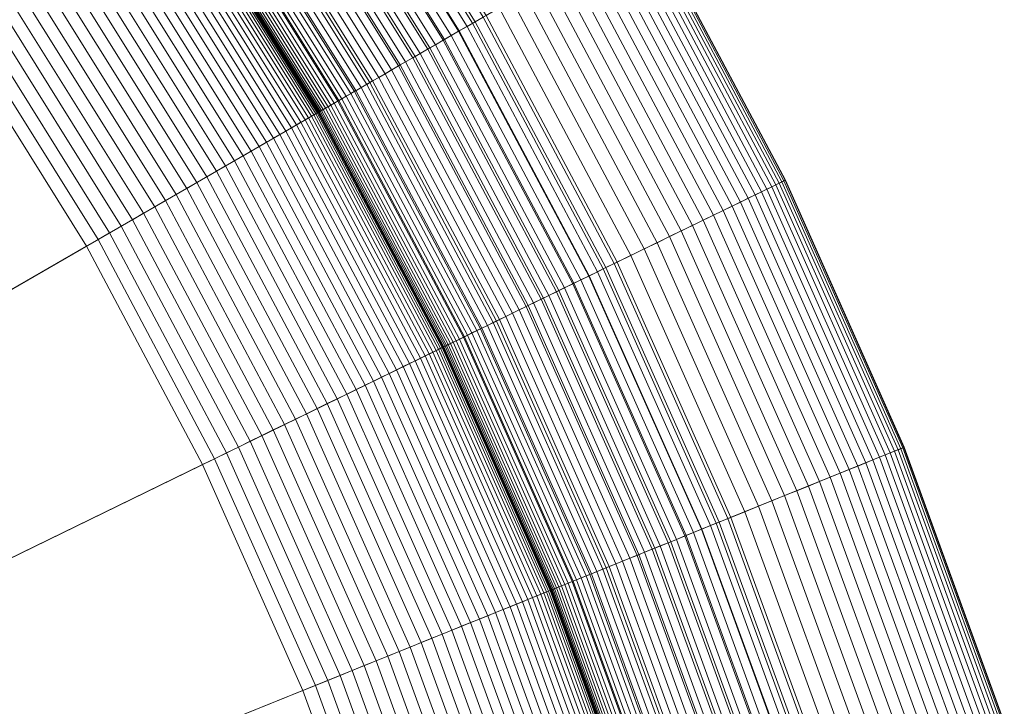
# Model space of a CAD drawing. Header units: millimetres. Extents: x -219 to 220, y -220 to 220.
# Tile 135 of 146: x 158 to 210, y 69 to 105. Entities that reach past the tile are written whole.
import ezdxf

# ---------------------------------------------------------------- set-up
doc = ezdxf.new("R2010")
doc.units = ezdxf.units.MM
doc.layers.add('LUCIDO_1', color=1, linetype='Continuous', lineweight=20, true_color=0xff0000)
doc.layers.add('Nessuna', color=7, linetype='Continuous', lineweight=9)

# ---------------------------------------------------------------- blocks, each defined once
blk = doc.blocks.new('Group-1')
at = {"layer": 'Nessuna', "color": 7, "linetype": 'Continuous', "lineweight": 9, "transparency": 33554687}
for points in [[(149.944, 134.616, -79.962), (158.973, 123.856, -79.962), (40.66, 31.419, -89.301), (38.367, 34.151, -89.301)], [(158.973, 123.856, -79.962), (167.229, 112.492, -79.962), (42.756, 28.534, -89.301), (40.66, 31.419, -89.301)], [(174.633, 117.486, -77.22), (182.407, 105.045, -77.22), (181.694, 104.634, -77.68), (173.951, 117.026, -77.68)], [(173.951, 117.026, -77.68), (181.694, 104.634, -77.68), (180.964, 104.212, -78.101), (173.252, 116.554, -78.101)], [(173.678, 116.841, -0.048), (181.409, 104.469, -0.048), (181.833, 104.714, -0.012), (174.083, 117.115, -0.012)], [(174.083, 117.115, -0.012), (181.833, 104.714, -0.012), (182.258, 104.959), (174.49, 117.389)], [(173.252, 116.554, -78.101), (180.964, 104.212, -78.101), (180.217, 103.781, -78.482), (172.537, 116.072, -78.482)], [(172.873, 116.298, -0.192), (180.568, 103.983, -0.192), (180.987, 104.225, -0.108), (173.274, 116.569, -0.108)], [(173.274, 116.569, -0.108), (180.987, 104.225, -0.108), (181.409, 104.469, -0.048), (173.678, 116.841, -0.048)], [(172.537, 116.072, -78.482), (180.217, 103.781, -78.482), (179.455, 103.341, -78.822), (171.807, 115.58, -78.822)], [(172.084, 115.766, -0.431), (179.744, 103.507, -0.431), (180.153, 103.744, -0.3), (172.476, 116.031, -0.3)], [(172.476, 116.031, -0.3), (180.153, 103.744, -0.3), (180.568, 103.983, -0.192), (172.873, 116.298, -0.192)], [(171.807, 115.58, -78.822), (179.455, 103.341, -78.822), (178.68, 102.894, -79.12), (171.066, 115.08, -79.12)], [(171.318, 115.249, -0.761), (178.944, 103.045, -0.761), (179.34, 103.274, -0.585), (171.697, 115.506, -0.585)], [(171.697, 115.506, -0.585), (179.34, 103.274, -0.585), (179.744, 103.507, -0.431), (172.084, 115.766, -0.431)], [(171.066, 115.08, -79.12), (178.68, 102.894, -79.12), (177.894, 102.44, -79.375), (170.313, 114.572, -79.375)], [(170.582, 114.753, -1.181), (178.175, 102.602, -1.181), (178.555, 102.821, -0.96), (170.946, 114.999, -0.96)], [(170.946, 114.999, -0.96), (178.555, 102.821, -0.96), (178.944, 103.045, -0.761), (171.318, 115.249, -0.761)], [(170.313, 114.572, -79.375), (177.894, 102.44, -79.375), (177.099, 101.98, -79.587), (169.552, 114.058, -79.587)], [(169.884, 114.283, -1.685), (177.446, 102.181, -1.685), (177.805, 102.388, -1.423), (170.228, 114.515, -1.423)], [(170.228, 114.515, -1.423), (177.805, 102.388, -1.423), (178.175, 102.602, -1.181), (170.582, 114.753, -1.181)], [(169.552, 114.058, -79.587), (177.099, 101.98, -79.587), (176.296, 101.517, -79.756), (168.783, 113.54, -79.756)], [(168.923, 113.634, -2.59), (176.442, 101.601, -2.59), (176.764, 101.787, -2.27), (169.231, 113.842, -2.27)], [(169.231, 113.842, -2.27), (176.764, 101.787, -2.27), (177.099, 101.98, -1.968), (169.552, 114.058, -1.968)], [(169.552, 114.058, -1.968), (177.099, 101.98, -1.968), (177.446, 102.181, -1.685), (169.884, 114.283, -1.685)], [(168.783, 113.54, -79.756), (176.296, 101.517, -79.756), (175.486, 101.049, -79.881), (168.008, 113.017, -79.881)], [(168.347, 113.246, -3.284), (175.841, 101.254, -3.284), (176.134, 101.423, -2.929), (168.628, 113.435, -2.929)], [(168.628, 113.435, -2.929), (176.134, 101.423, -2.929), (176.442, 101.601, -2.59), (168.923, 113.634, -2.59)], [(168.008, 113.017, -79.881), (175.486, 101.049, -79.881), (174.673, 100.58, -79.962), (167.229, 112.492, -79.962)], [(167.597, 112.74, -4.444), (175.057, 100.802, -4.444), (175.302, 100.943, -4.043), (167.831, 112.898, -4.043)], [(167.831, 112.898, -4.043), (175.302, 100.943, -4.043), (175.563, 101.094, -3.656), (168.082, 113.067, -3.656)], [(168.082, 113.067, -3.656), (175.563, 101.094, -3.656), (175.841, 101.254, -3.284), (168.347, 113.246, -3.284)], [(167.229, 112.492, -79.962), (174.673, 100.58, -79.962), (44.646, 25.509, -89.301), (42.756, 28.534, -89.301)], [(166.684, 112.124, -6.631), (174.104, 100.251, -6.631), (174.257, 100.339, -6.173), (166.831, 112.223, -6.173)], [(166.831, 112.223, -6.173), (174.257, 100.339, -6.173), (174.429, 100.439, -5.724), (166.996, 112.334, -5.724)], [(166.996, 112.334, -5.724), (174.429, 100.439, -5.724), (174.62, 100.549, -5.286), (167.179, 112.458, -5.286)], [(167.179, 112.458, -5.286), (174.62, 100.549, -5.286), (174.83, 100.67, -4.859), (167.379, 112.593, -4.859)], [(167.379, 112.593, -4.859), (174.83, 100.67, -4.859), (175.057, 100.802, -4.444), (167.597, 112.74, -4.444)], [(165.979, 111.649, -48.716), (173.367, 99.826, -48.716), (173.468, 99.884, -48.019), (166.076, 111.714, -48.019)], [(166.076, 111.714, -48.019), (173.468, 99.884, -48.019), (173.54, 99.926, -47.317), (166.145, 111.76, -47.317)], [(166.145, 111.76, -47.317), (173.54, 99.926, -47.317), (173.583, 99.951, -46.611), (166.186, 111.788, -46.611)], [(166.186, 111.788, -46.611), (173.583, 99.951, -46.611), (173.597, 99.959, -45.904), (166.2, 111.797, -45.904)], [(166.2, 111.797, -10), (173.597, 99.959, -10), (173.608, 99.965, -9.509), (166.21, 111.804, -9.509)], [(166.2, 111.797, -45.904), (173.597, 99.959, -45.904), (173.597, 99.959, -10), (166.2, 111.797, -10)], [(166.21, 111.804, -9.509), (173.608, 99.965, -9.509), (173.639, 99.983, -9.02), (166.24, 111.824, -9.02)], [(166.24, 111.824, -9.02), (173.639, 99.983, -9.02), (173.691, 100.013, -8.533), (166.29, 111.858, -8.533)], [(166.29, 111.858, -8.533), (173.691, 100.013, -8.533), (173.764, 100.055, -8.049), (166.359, 111.905, -8.049)], [(166.359, 111.905, -8.049), (173.764, 100.055, -8.049), (173.857, 100.109, -7.57), (166.448, 111.965, -7.57)], [(166.448, 111.965, -7.57), (173.857, 100.109, -7.57), (173.97, 100.174, -7.097), (166.557, 112.038, -7.097)], [(166.557, 112.038, -7.097), (173.97, 100.174, -7.097), (174.104, 100.251, -6.631), (166.684, 112.124, -6.631)], [(165.097, 111.054, -52.08), (172.445, 99.294, -52.08), (172.684, 99.432, -51.429), (165.326, 111.208, -51.429)], [(165.326, 111.208, -51.429), (172.684, 99.432, -51.429), (172.896, 99.554, -50.765), (165.529, 111.345, -50.765)], [(165.529, 111.345, -50.765), (172.896, 99.554, -50.765), (173.081, 99.661, -50.091), (165.706, 111.464, -50.091)], [(165.706, 111.464, -50.091), (173.081, 99.661, -50.091), (173.238, 99.751, -49.408), (165.856, 111.565, -49.408)], [(165.856, 111.565, -49.408), (173.238, 99.751, -49.408), (173.367, 99.826, -48.716), (165.979, 111.649, -48.716)], [(164.262, 110.491, -53.945), (171.573, 98.79, -53.945), (171.889, 98.973, -53.339), (164.565, 110.695, -53.339)], [(164.565, 110.695, -53.339), (171.889, 98.973, -53.339), (172.18, 99.141, -52.717), (164.843, 110.882, -52.717)], [(164.843, 110.882, -52.717), (172.18, 99.141, -52.717), (172.445, 99.294, -52.08), (165.097, 111.054, -52.08)], [(163.588, 110.036, -55.102), (170.869, 98.384, -55.102), (171.233, 98.594, -54.533), (163.936, 110.271, -54.533)], [(163.936, 110.271, -54.533), (171.233, 98.594, -54.533), (171.573, 98.79, -53.945), (164.262, 110.491, -53.945)], [(162.826, 109.522, -56.176), (170.073, 97.924, -56.176), (170.482, 98.16, -55.65), (163.218, 109.786, -55.65)], [(163.218, 109.786, -55.65), (170.482, 98.16, -55.65), (170.869, 98.384, -55.102), (163.588, 110.036, -55.102)], [(182.258, 104.959), (189.139, 92.017), (198.127, 96.401), (190.918, 109.959)], [(190.439, 109.682, -64.671), (197.63, 96.158, -64.671), (197.413, 96.052, -65.583), (190.23, 109.561, -65.583)], [(190.611, 109.782, -63.75), (197.808, 96.245, -63.75), (197.63, 96.158, -64.671), (190.439, 109.682, -64.671)], [(190.745, 109.859, -62.82), (197.948, 96.313, -62.82), (197.808, 96.245, -63.75), (190.611, 109.782, -63.75)], [(190.841, 109.914, -61.883), (198.047, 96.362, -61.883), (197.948, 96.313, -62.82), (190.745, 109.859, -62.82)], [(190.899, 109.948, -60.943), (198.107, 96.391, -60.943), (198.047, 96.362, -61.883), (190.841, 109.914, -61.883)], [(190.918, 109.959, -60), (198.127, 96.401, -60), (198.107, 96.391, -60.943), (190.899, 109.948, -60.943)], [(190.918, 109.959), (198.127, 96.401), (198.127, 96.401, -60), (190.918, 109.959, -60)], [(161.984, 108.954, -57.16), (169.194, 97.416, -57.16), (169.644, 97.676, -56.68), (162.415, 109.245, -56.68)], [(162.415, 109.245, -56.68), (169.644, 97.676, -56.68), (170.073, 97.924, -56.176), (162.826, 109.522, -56.176)], [(189.7, 109.256, -67.366), (196.864, 95.784, -67.366), (196.533, 95.623, -68.234), (189.382, 109.072, -68.234)], [(189.983, 109.419, -66.481), (197.157, 95.927, -66.481), (196.864, 95.784, -67.366), (189.7, 109.256, -67.366)], [(190.23, 109.561, -65.583), (197.413, 96.052, -65.583), (197.157, 95.927, -66.481), (189.983, 109.419, -66.481)], [(161.069, 108.337, -58.043), (168.238, 96.865, -58.043), (168.725, 97.146, -57.615), (161.535, 108.651, -57.615)], [(161.535, 108.651, -57.615), (168.725, 97.146, -57.615), (169.194, 97.416, -57.16), (161.984, 108.954, -57.16)], [(188.64, 108.644, -69.914), (195.763, 95.248, -69.914), (195.326, 95.034, -70.721), (188.219, 108.401, -70.721)], [(189.028, 108.868, -69.084), (196.166, 95.444, -69.084), (195.763, 95.248, -69.914), (188.64, 108.644, -69.914)], [(189.382, 109.072, -68.234), (196.533, 95.623, -68.234), (196.166, 95.444, -69.084), (189.028, 108.868, -69.084)], [(160.587, 108.011, -58.445), (167.734, 96.574, -58.445), (168.238, 96.865, -58.043), (161.069, 108.337, -58.043)], [(187.765, 108.139, -71.505), (194.855, 94.805, -71.505), (194.351, 94.559, -72.263), (187.28, 107.859, -72.263)], [(188.219, 108.401, -70.721), (195.326, 95.034, -70.721), (194.855, 94.805, -71.505), (187.765, 108.139, -71.505)], [(159.578, 107.331, -59.164), (166.68, 95.965, -59.164), (167.214, 96.274, -58.819), (160.089, 107.676, -58.819)], [(160.089, 107.676, -58.819), (167.214, 96.274, -58.819), (167.734, 96.574, -58.445), (160.587, 108.011, -58.445)], [(187.28, 107.859, -72.263), (194.351, 94.559, -72.263), (193.816, 94.298, -72.994), (186.764, 107.561, -72.994)], [(159.053, 106.977, -59.48), (166.132, 95.649, -59.48), (166.68, 95.965, -59.164), (159.578, 107.331, -59.164)], [(186.219, 107.246, -73.696), (193.251, 94.022, -73.696), (192.656, 93.732, -74.368), (185.646, 106.915, -74.368)], [(186.764, 107.561, -72.994), (193.816, 94.298, -72.994), (193.251, 94.022, -73.696), (186.219, 107.246, -73.696)], [(157.97, 106.246, -60.02), (165, 94.995, -60.02), (165.572, 95.325, -59.766), (158.517, 106.615, -59.766)], [(158.517, 106.615, -59.766), (165.572, 95.325, -59.766), (166.132, 95.649, -59.48), (159.053, 106.977, -59.48)], [(185.046, 106.569, -75.008), (192.033, 93.429, -75.008), (191.385, 93.112, -75.614), (184.421, 106.208, -75.614)], [(185.646, 106.915, -74.368), (192.656, 93.732, -74.368), (192.033, 93.429, -75.008), (185.046, 106.569, -75.008)], [(157.414, 105.871, -60.244), (164.419, 94.66, -60.244), (165, 94.995, -60.02), (157.97, 106.246, -60.02)], [(184.421, 106.208, -75.614), (191.385, 93.112, -75.614), (190.711, 92.783, -76.186), (183.772, 105.833, -76.186)], [(156.849, 105.491, -60.435), (163.83, 94.32, -60.435), (164.419, 94.66, -60.244), (157.414, 105.871, -60.244)], [(183.772, 105.833, -76.186), (190.711, 92.783, -76.186), (190.013, 92.443, -76.721), (183.1, 105.445, -76.721)], [(155.701, 104.716, -60.721), (162.631, 93.627, -60.721), (163.233, 93.975, -60.595), (156.278, 105.105, -60.595)], [(156.278, 105.105, -60.595), (163.233, 93.975, -60.595), (163.83, 94.32, -60.435), (156.849, 105.491, -60.435)], [(182.407, 105.045, -77.22), (189.294, 92.092, -77.22), (188.555, 91.732, -77.68), (181.694, 104.634, -77.68)], [(183.1, 105.445, -76.721), (190.013, 92.443, -76.721), (189.294, 92.092, -77.22), (182.407, 105.045, -77.22)], [(155.12, 104.324, -60.815), (162.024, 93.277, -60.815), (162.631, 93.627, -60.721), (155.701, 104.716, -60.721)], [(181.694, 104.634, -77.68), (188.555, 91.732, -77.68), (187.796, 91.362, -78.101), (180.964, 104.212, -78.101)], [(180.987, 104.225, -0.108), (187.82, 91.374, -0.108), (188.258, 91.587, -0.048), (181.409, 104.469, -0.048)], [(181.409, 104.469, -0.048), (188.258, 91.587, -0.048), (188.698, 91.802, -0.012), (181.833, 104.714, -0.012)], [(181.833, 104.714, -0.012), (188.698, 91.802, -0.012), (189.139, 92.017), (182.258, 104.959)], [(154.536, 103.93, -60.875), (161.414, 92.925, -60.875), (162.024, 93.277, -60.815), (155.12, 104.324, -60.815)], [(180.153, 103.744, -0.3), (186.955, 90.952, -0.3), (187.386, 91.162, -0.192), (180.568, 103.983, -0.192)], [(180.964, 104.212, -78.101), (187.796, 91.362, -78.101), (187.021, 90.984, -78.482), (180.217, 103.781, -78.482)], [(180.568, 103.983, -0.192), (187.386, 91.162, -0.192), (187.82, 91.374, -0.108), (180.987, 104.225, -0.108)], [(42.756, 28.534, -69.262), (44.646, 25.509, -69.262), (161.414, 92.925, -60.875), (154.536, 103.93, -60.875)], [(179.34, 103.274, -0.585), (186.111, 90.54, -0.585), (186.53, 90.744, -0.431), (179.744, 103.507, -0.431)], [(180.217, 103.781, -78.482), (187.021, 90.984, -78.482), (186.231, 90.598, -78.822), (179.455, 103.341, -78.822)], [(179.744, 103.507, -0.431), (186.53, 90.744, -0.431), (186.955, 90.952, -0.3), (180.153, 103.744, -0.3)], [(178.555, 102.821, -0.96), (185.296, 90.143, -0.96), (185.7, 90.339, -0.761), (178.944, 103.045, -0.761)], [(179.455, 103.341, -78.822), (186.231, 90.598, -78.822), (185.427, 90.206, -79.12), (178.68, 102.894, -79.12)], [(178.944, 103.045, -0.761), (185.7, 90.339, -0.761), (186.111, 90.54, -0.585), (179.34, 103.274, -0.585)], [(177.894, 102.44, -79.375), (184.611, 89.808, -79.375), (183.785, 89.406, -79.587), (177.099, 101.98, -79.587)], [(177.805, 102.388, -1.423), (184.518, 89.763, -1.423), (184.902, 89.95, -1.181), (178.175, 102.602, -1.181)], [(178.68, 102.894, -79.12), (185.427, 90.206, -79.12), (184.611, 89.808, -79.375), (177.894, 102.44, -79.375)], [(178.175, 102.602, -1.181), (184.902, 89.95, -1.181), (185.296, 90.143, -0.96), (178.555, 102.821, -0.96)], [(177.099, 101.98, -79.587), (183.785, 89.406, -79.587), (182.951, 88.999, -79.756), (176.296, 101.517, -79.756)], [(176.764, 101.787, -2.27), (183.437, 89.236, -2.27), (183.785, 89.405, -1.968), (177.099, 101.98, -1.968)], [(177.099, 101.98, -1.968), (183.785, 89.405, -1.968), (184.146, 89.581, -1.685), (177.446, 102.181, -1.685)], [(177.446, 102.181, -1.685), (184.146, 89.581, -1.685), (184.518, 89.763, -1.423), (177.805, 102.388, -1.423)], [(176.296, 101.517, -79.756), (182.951, 88.999, -79.756), (182.111, 88.589, -79.881), (175.486, 101.049, -79.881)], [(175.841, 101.254, -3.284), (182.479, 88.769, -3.284), (182.784, 88.917, -2.929), (176.134, 101.423, -2.929)], [(176.134, 101.423, -2.929), (182.784, 88.917, -2.929), (183.103, 89.073, -2.59), (176.442, 101.601, -2.59)], [(176.442, 101.601, -2.59), (183.103, 89.073, -2.59), (183.437, 89.236, -2.27), (176.764, 101.787, -2.27)], [(175.486, 101.049, -79.881), (182.111, 88.589, -79.881), (181.267, 88.177, -79.962), (174.673, 100.58, -79.962)], [(175.057, 100.802, -4.444), (181.666, 88.372, -4.444), (181.92, 88.496, -4.043), (175.302, 100.943, -4.043)], [(175.302, 100.943, -4.043), (181.92, 88.496, -4.043), (182.191, 88.628, -3.656), (175.563, 101.094, -3.656)], [(175.563, 101.094, -3.656), (182.191, 88.628, -3.656), (182.479, 88.769, -3.284), (175.841, 101.254, -3.284)], [(174.673, 100.58, -79.962), (181.267, 88.177, -79.962), (46.321, 22.36, -89.301), (44.646, 25.509, -89.301)], [(174.104, 100.251, -6.631), (180.677, 87.889, -6.631), (180.835, 87.967, -6.173), (174.257, 100.339, -6.173)], [(174.257, 100.339, -6.173), (180.835, 87.967, -6.173), (181.014, 88.054, -5.724), (174.429, 100.439, -5.724)], [(174.429, 100.439, -5.724), (181.014, 88.054, -5.724), (181.212, 88.151, -5.286), (174.62, 100.549, -5.286)], [(174.62, 100.549, -5.286), (181.212, 88.151, -5.286), (181.43, 88.257, -4.859), (174.83, 100.67, -4.859)], [(174.83, 100.67, -4.859), (181.43, 88.257, -4.859), (181.666, 88.372, -4.444), (175.057, 100.802, -4.444)], [(173.238, 99.751, -49.408), (179.778, 87.451, -49.408), (179.912, 87.517, -48.716), (173.367, 99.826, -48.716)], [(173.367, 99.826, -48.716), (179.912, 87.517, -48.716), (180.017, 87.567, -48.019), (173.468, 99.884, -48.019)], [(173.468, 99.884, -48.019), (180.017, 87.567, -48.019), (180.091, 87.604, -47.317), (173.54, 99.926, -47.317)], [(173.54, 99.926, -47.317), (180.091, 87.604, -47.317), (180.136, 87.626, -46.611), (173.583, 99.951, -46.611)], [(173.583, 99.951, -46.611), (180.136, 87.626, -46.611), (180.151, 87.633, -45.904), (173.597, 99.959, -45.904)], [(173.597, 99.959, -10), (180.151, 87.633, -10), (180.162, 87.638, -9.509), (173.608, 99.965, -9.509)], [(173.597, 99.959, -45.904), (180.151, 87.633, -45.904), (180.151, 87.633, -10), (173.597, 99.959, -10)], [(173.608, 99.965, -9.509), (180.162, 87.638, -9.509), (180.194, 87.654, -9.02), (173.639, 99.983, -9.02)], [(173.639, 99.983, -9.02), (180.194, 87.654, -9.02), (180.248, 87.681, -8.533), (173.691, 100.013, -8.533)], [(173.691, 100.013, -8.533), (180.248, 87.681, -8.533), (180.324, 87.717, -8.049), (173.764, 100.055, -8.049)], [(173.764, 100.055, -8.049), (180.324, 87.717, -8.049), (180.42, 87.764, -7.57), (173.857, 100.109, -7.57)], [(173.857, 100.109, -7.57), (180.42, 87.764, -7.57), (180.538, 87.822, -7.097), (173.97, 100.174, -7.097)], [(173.97, 100.174, -7.097), (180.538, 87.822, -7.097), (180.677, 87.889, -6.631), (174.104, 100.251, -6.631)], [(172.445, 99.294, -52.08), (178.956, 87.05, -52.08), (179.204, 87.171, -51.429), (172.684, 99.432, -51.429)], [(172.684, 99.432, -51.429), (179.204, 87.171, -51.429), (179.424, 87.278, -50.765), (172.896, 99.554, -50.765)], [(172.896, 99.554, -50.765), (179.424, 87.278, -50.765), (179.615, 87.372, -50.091), (173.081, 99.661, -50.091)], [(173.081, 99.661, -50.091), (179.615, 87.372, -50.091), (179.778, 87.451, -49.408), (173.238, 99.751, -49.408)], [(171.233, 98.594, -54.533), (177.697, 86.436, -54.533), (178.05, 86.609, -53.945), (171.573, 98.79, -53.945)], [(171.573, 98.79, -53.945), (178.05, 86.609, -53.945), (178.378, 86.769, -53.339), (171.889, 98.973, -53.339)], [(171.889, 98.973, -53.339), (178.378, 86.769, -53.339), (178.68, 86.916, -52.717), (172.18, 99.141, -52.717)], [(172.18, 99.141, -52.717), (178.68, 86.916, -52.717), (178.956, 87.05, -52.08), (172.445, 99.294, -52.08)], [(170.482, 98.16, -55.65), (176.918, 86.056, -55.65), (177.319, 86.252, -55.102), (170.869, 98.384, -55.102)], [(170.869, 98.384, -55.102), (177.319, 86.252, -55.102), (177.697, 86.436, -54.533), (171.233, 98.594, -54.533)], [(169.644, 97.676, -56.68), (176.048, 85.632, -56.68), (176.494, 85.849, -56.176), (170.073, 97.924, -56.176)], [(170.073, 97.924, -56.176), (176.494, 85.849, -56.176), (176.918, 86.056, -55.65), (170.482, 98.16, -55.65)], [(168.725, 97.146, -57.615), (175.094, 85.167, -57.615), (175.581, 85.404, -57.16), (169.194, 97.416, -57.16)], [(169.194, 97.416, -57.16), (175.581, 85.404, -57.16), (176.048, 85.632, -56.68), (169.644, 97.676, -56.68)], [(167.734, 96.574, -58.445), (174.066, 84.665, -58.445), (174.589, 84.92, -58.043), (168.238, 96.865, -58.043)], [(168.238, 96.865, -58.043), (174.589, 84.92, -58.043), (175.094, 85.167, -57.615), (168.725, 97.146, -57.615)], [(166.68, 95.965, -59.164), (172.972, 84.131, -59.164), (173.526, 84.402, -58.819), (167.214, 96.274, -58.819)], [(167.214, 96.274, -58.819), (173.526, 84.402, -58.819), (174.066, 84.665, -58.445), (167.734, 96.574, -58.445)], [(189.139, 92.017), (195.101, 78.626), (204.373, 82.372), (198.127, 96.401)], [(197.808, 96.245, -63.75), (204.044, 82.24, -63.75), (203.86, 82.165, -64.671), (197.63, 96.158, -64.671)], [(197.948, 96.313, -62.82), (204.188, 82.298, -62.82), (204.044, 82.24, -63.75), (197.808, 96.245, -63.75)], [(198.047, 96.362, -61.883), (204.29, 82.339, -61.883), (204.188, 82.298, -62.82), (197.948, 96.313, -62.82)], [(198.107, 96.391, -60.943), (204.352, 82.364, -60.943), (204.29, 82.339, -61.883), (198.047, 96.362, -61.883)], [(198.127, 96.401, -60), (204.373, 82.372, -60), (204.352, 82.364, -60.943), (198.107, 96.391, -60.943)], [(198.127, 96.401), (204.373, 82.372), (204.373, 82.372, -60), (198.127, 96.401, -60)], [(166.132, 95.649, -59.48), (172.403, 83.854, -59.48), (172.972, 84.131, -59.164), (166.68, 95.965, -59.164)], [(196.864, 95.784, -67.366), (203.069, 81.846, -67.366), (202.728, 81.708, -68.234), (196.533, 95.623, -68.234)], [(197.157, 95.927, -66.481), (203.372, 81.968, -66.481), (203.069, 81.846, -67.366), (196.864, 95.784, -67.366)], [(197.413, 96.052, -65.583), (203.636, 82.075, -65.583), (203.372, 81.968, -66.481), (197.157, 95.927, -66.481)], [(197.63, 96.158, -64.671), (203.86, 82.165, -64.671), (203.636, 82.075, -65.583), (197.413, 96.052, -65.583)], [(165, 94.995, -60.02), (171.229, 83.281, -60.02), (171.822, 83.571, -59.766), (165.572, 95.325, -59.766)], [(165.572, 95.325, -59.766), (171.822, 83.571, -59.766), (172.403, 83.854, -59.48), (166.132, 95.649, -59.48)], [(195.763, 95.248, -69.914), (201.934, 81.387, -69.914), (201.483, 81.205, -70.721), (195.326, 95.034, -70.721)], [(196.166, 95.444, -69.084), (202.35, 81.555, -69.084), (201.934, 81.387, -69.914), (195.763, 95.248, -69.914)], [(196.533, 95.623, -68.234), (202.728, 81.708, -68.234), (202.35, 81.555, -69.084), (196.166, 95.444, -69.084)], [(163.83, 94.32, -60.435), (170.014, 82.689, -60.435), (170.626, 82.987, -60.244), (164.419, 94.66, -60.244)], [(164.419, 94.66, -60.244), (170.626, 82.987, -60.244), (171.229, 83.281, -60.02), (165, 94.995, -60.02)], [(194.855, 94.805, -71.505), (200.998, 81.009, -71.505), (200.478, 80.799, -72.263), (194.351, 94.559, -72.263)], [(195.326, 95.034, -70.721), (201.483, 81.205, -70.721), (200.998, 81.009, -71.505), (194.855, 94.805, -71.505)], [(163.233, 93.975, -60.595), (169.395, 82.387, -60.595), (170.014, 82.689, -60.435), (163.83, 94.32, -60.435)], [(193.816, 94.298, -72.994), (199.926, 80.576, -72.994), (199.342, 80.34, -73.696), (193.251, 94.022, -73.696)], [(194.351, 94.559, -72.263), (200.478, 80.799, -72.263), (199.926, 80.576, -72.994), (193.816, 94.298, -72.994)], [(162.024, 93.277, -60.815), (168.139, 81.775, -60.815), (168.769, 82.082, -60.721), (162.631, 93.627, -60.721)], [(162.631, 93.627, -60.721), (168.769, 82.082, -60.721), (169.395, 82.387, -60.595), (163.233, 93.975, -60.595)], [(192.656, 93.732, -74.368), (198.729, 80.092, -74.368), (198.087, 79.833, -75.008), (192.033, 93.429, -75.008)], [(193.251, 94.022, -73.696), (199.342, 80.34, -73.696), (198.729, 80.092, -74.368), (192.656, 93.732, -74.368)], [(161.414, 92.925, -60.875), (167.506, 81.466, -60.875), (168.139, 81.775, -60.815), (162.024, 93.277, -60.815)], [(191.385, 93.112, -75.614), (197.417, 79.562, -75.614), (196.722, 79.281, -76.186), (190.711, 92.783, -76.186)], [(192.033, 93.429, -75.008), (198.087, 79.833, -75.008), (197.417, 79.562, -75.614), (191.385, 93.112, -75.614)], [(44.646, 25.509, -69.262), (46.321, 22.36, -69.262), (167.506, 81.466, -60.875), (161.414, 92.925, -60.875)], [(190.711, 92.783, -76.186), (196.722, 79.281, -76.186), (196.003, 78.991, -76.721), (190.013, 92.443, -76.721)], [(189.294, 92.092, -77.22), (195.261, 78.691, -77.22), (194.498, 78.383, -77.68), (188.555, 91.732, -77.68)], [(190.013, 92.443, -76.721), (196.003, 78.991, -76.721), (195.261, 78.691, -77.22), (189.294, 92.092, -77.22)], [(188.555, 91.732, -77.68), (194.498, 78.383, -77.68), (193.716, 78.067, -78.101), (187.796, 91.362, -78.101)], [(187.82, 91.374, -0.108), (193.74, 78.077, -0.108), (194.192, 78.259, -0.048), (188.258, 91.587, -0.048)], [(188.258, 91.587, -0.048), (194.192, 78.259, -0.048), (194.646, 78.442, -0.012), (188.698, 91.802, -0.012)], [(188.698, 91.802, -0.012), (194.646, 78.442, -0.012), (195.101, 78.626), (189.139, 92.017)], [(186.955, 90.952, -0.3), (192.848, 77.716, -0.3), (193.292, 77.895, -0.192), (187.386, 91.162, -0.192)], [(187.796, 91.362, -78.101), (193.716, 78.067, -78.101), (192.916, 77.743, -78.482), (187.021, 90.984, -78.482)], [(187.386, 91.162, -0.192), (193.292, 77.895, -0.192), (193.74, 78.077, -0.108), (187.82, 91.374, -0.108)], [(186.231, 90.598, -78.822), (192.101, 77.414, -78.822), (191.271, 77.079, -79.12), (185.427, 90.206, -79.12)], [(185.7, 90.339, -0.761), (191.553, 77.193, -0.761), (191.977, 77.364, -0.585), (186.111, 90.54, -0.585)], [(186.111, 90.54, -0.585), (191.977, 77.364, -0.585), (192.409, 77.539, -0.431), (186.53, 90.744, -0.431)], [(187.021, 90.984, -78.482), (192.916, 77.743, -78.482), (192.101, 77.414, -78.822), (186.231, 90.598, -78.822)], [(186.53, 90.744, -0.431), (192.409, 77.539, -0.431), (192.848, 77.716, -0.3), (186.955, 90.952, -0.3)], [(185.427, 90.206, -79.12), (191.271, 77.079, -79.12), (190.43, 76.739, -79.375), (184.611, 89.808, -79.375)], [(184.902, 89.95, -1.181), (190.73, 76.86, -1.181), (191.137, 77.025, -0.96), (185.296, 90.143, -0.96)], [(185.296, 90.143, -0.96), (191.137, 77.025, -0.96), (191.553, 77.193, -0.761), (185.7, 90.339, -0.761)], [(184.611, 89.808, -79.375), (190.43, 76.739, -79.375), (189.578, 76.395, -79.587), (183.785, 89.406, -79.587)], [(183.785, 89.405, -1.968), (189.578, 76.395, -1.968), (189.95, 76.545, -1.685), (184.146, 89.581, -1.685)], [(184.146, 89.581, -1.685), (189.95, 76.545, -1.685), (190.334, 76.7, -1.423), (184.518, 89.763, -1.423)], [(184.518, 89.763, -1.423), (190.334, 76.7, -1.423), (190.73, 76.86, -1.181), (184.902, 89.95, -1.181)], [(182.951, 88.999, -79.756), (188.718, 76.047, -79.756), (187.851, 75.697, -79.881), (182.111, 88.589, -79.881)], [(182.784, 88.917, -2.929), (188.545, 75.977, -2.929), (188.874, 76.111, -2.59), (183.103, 89.073, -2.59)], [(183.785, 89.406, -79.587), (189.578, 76.395, -79.587), (188.718, 76.047, -79.756), (182.951, 88.999, -79.756)], [(183.103, 89.073, -2.59), (188.874, 76.111, -2.59), (189.219, 76.25, -2.27), (183.437, 89.236, -2.27)], [(183.437, 89.236, -2.27), (189.219, 76.25, -2.27), (189.578, 76.395, -1.968), (183.785, 89.405, -1.968)], [(182.111, 88.589, -79.881), (187.851, 75.697, -79.881), (186.98, 75.345, -79.962), (181.267, 88.177, -79.962)], [(181.666, 88.372, -4.444), (187.392, 75.512, -4.444), (187.654, 75.617, -4.043), (181.92, 88.496, -4.043)], [(181.92, 88.496, -4.043), (187.654, 75.617, -4.043), (187.934, 75.731, -3.656), (182.191, 88.628, -3.656)], [(182.191, 88.628, -3.656), (187.934, 75.731, -3.656), (188.231, 75.851, -3.284), (182.479, 88.769, -3.284)], [(182.479, 88.769, -3.284), (188.231, 75.851, -3.284), (188.545, 75.977, -2.929), (182.784, 88.917, -2.929)], [(181.267, 88.177, -79.962), (186.98, 75.345, -79.962), (47.771, 19.101, -89.301), (46.321, 22.36, -89.301)], [(180.677, 87.889, -6.631), (186.371, 75.099, -6.631), (186.535, 75.165, -6.173), (180.835, 87.967, -6.173)], [(180.835, 87.967, -6.173), (186.535, 75.165, -6.173), (186.719, 75.24, -5.724), (181.014, 88.054, -5.724)], [(181.014, 88.054, -5.724), (186.719, 75.24, -5.724), (186.924, 75.323, -5.286), (181.212, 88.151, -5.286)], [(181.212, 88.151, -5.286), (186.924, 75.323, -5.286), (187.148, 75.413, -4.859), (181.43, 88.257, -4.859)], [(181.43, 88.257, -4.859), (187.148, 75.413, -4.859), (187.392, 75.512, -4.444), (181.666, 88.372, -4.444)], [(179.615, 87.372, -50.091), (185.276, 74.657, -50.091), (185.444, 74.725, -49.408), (179.778, 87.451, -49.408)], [(179.778, 87.451, -49.408), (185.444, 74.725, -49.408), (185.583, 74.781, -48.716), (179.912, 87.517, -48.716)], [(179.912, 87.517, -48.716), (185.583, 74.781, -48.716), (185.69, 74.824, -48.019), (180.017, 87.567, -48.019)], [(180.017, 87.567, -48.019), (185.69, 74.824, -48.019), (185.767, 74.855, -47.317), (180.091, 87.604, -47.317)], [(180.091, 87.604, -47.317), (185.767, 74.855, -47.317), (185.814, 74.874, -46.611), (180.136, 87.626, -46.611)], [(180.136, 87.626, -46.611), (185.814, 74.874, -46.611), (185.829, 74.88, -45.904), (180.151, 87.633, -45.904)], [(180.151, 87.633, -10), (185.829, 74.88, -10), (185.84, 74.885, -9.509), (180.162, 87.638, -9.509)], [(180.151, 87.633, -45.904), (185.829, 74.88, -45.904), (185.829, 74.88, -10), (180.151, 87.633, -10)], [(180.162, 87.638, -9.509), (185.84, 74.885, -9.509), (185.874, 74.898, -9.02), (180.194, 87.654, -9.02)], [(180.194, 87.654, -9.02), (185.874, 74.898, -9.02), (185.929, 74.921, -8.533), (180.248, 87.681, -8.533)], [(180.248, 87.681, -8.533), (185.929, 74.921, -8.533), (186.007, 74.952, -8.049), (180.324, 87.717, -8.049)], [(180.324, 87.717, -8.049), (186.007, 74.952, -8.049), (186.107, 74.992, -7.57), (180.42, 87.764, -7.57)], [(180.42, 87.764, -7.57), (186.107, 74.992, -7.57), (186.228, 75.042, -7.097), (180.538, 87.822, -7.097)], [(180.538, 87.822, -7.097), (186.228, 75.042, -7.097), (186.371, 75.099, -6.631), (180.677, 87.889, -6.631)], [(178.378, 86.769, -53.339), (184, 74.141, -53.339), (184.312, 74.267, -52.717), (178.68, 86.916, -52.717)], [(178.68, 86.916, -52.717), (184.312, 74.267, -52.717), (184.596, 74.382, -52.08), (178.956, 87.05, -52.08)], [(178.956, 87.05, -52.08), (184.596, 74.382, -52.08), (184.852, 74.485, -51.429), (179.204, 87.171, -51.429)], [(179.204, 87.171, -51.429), (184.852, 74.485, -51.429), (185.079, 74.577, -50.765), (179.424, 87.278, -50.765)], [(179.424, 87.278, -50.765), (185.079, 74.577, -50.765), (185.276, 74.657, -50.091), (179.615, 87.372, -50.091)], [(177.319, 86.252, -55.102), (182.908, 73.7, -55.102), (183.298, 73.857, -54.533), (177.697, 86.436, -54.533)], [(177.697, 86.436, -54.533), (183.298, 73.857, -54.533), (183.662, 74.005, -53.945), (178.05, 86.609, -53.945)], [(178.05, 86.609, -53.945), (183.662, 74.005, -53.945), (184, 74.141, -53.339), (178.378, 86.769, -53.339)], [(176.048, 85.632, -56.68), (181.596, 73.17, -56.68), (182.056, 73.356, -56.176), (176.494, 85.849, -56.176)], [(176.494, 85.849, -56.176), (182.056, 73.356, -56.176), (182.494, 73.533, -55.65), (176.918, 86.056, -55.65)], [(176.918, 86.056, -55.65), (182.494, 73.533, -55.65), (182.908, 73.7, -55.102), (177.319, 86.252, -55.102)], [(175.094, 85.167, -57.615), (180.613, 72.773, -57.615), (181.115, 72.975, -57.16), (175.581, 85.404, -57.16)], [(175.581, 85.404, -57.16), (181.115, 72.975, -57.16), (181.596, 73.17, -56.68), (176.048, 85.632, -56.68)], [(174.066, 84.665, -58.445), (179.552, 72.344, -58.445), (180.091, 72.562, -58.043), (174.589, 84.92, -58.043)], [(174.589, 84.92, -58.043), (180.091, 72.562, -58.043), (180.613, 72.773, -57.615), (175.094, 85.167, -57.615)], [(172.972, 84.131, -59.164), (178.423, 71.888, -59.164), (178.995, 72.119, -58.819), (173.526, 84.402, -58.819)], [(173.526, 84.402, -58.819), (178.995, 72.119, -58.819), (179.552, 72.344, -58.445), (174.066, 84.665, -58.445)], [(171.822, 83.571, -59.766), (177.237, 71.409, -59.766), (177.836, 71.651, -59.48), (172.403, 83.854, -59.48)], [(172.403, 83.854, -59.48), (177.836, 71.651, -59.48), (178.423, 71.888, -59.164), (172.972, 84.131, -59.164)], [(170.626, 82.987, -60.244), (176.003, 70.91, -60.244), (176.625, 71.161, -60.02), (171.229, 83.281, -60.02)], [(171.229, 83.281, -60.02), (176.625, 71.161, -60.02), (177.237, 71.409, -59.766), (171.822, 83.571, -59.766)], [(170.014, 82.689, -60.435), (175.372, 70.655, -60.435), (176.003, 70.91, -60.244), (170.626, 82.987, -60.244)], [(168.769, 82.082, -60.721), (174.088, 70.136, -60.721), (174.733, 70.397, -60.595), (169.395, 82.387, -60.595)], [(169.395, 82.387, -60.595), (174.733, 70.397, -60.595), (175.372, 70.655, -60.435), (170.014, 82.689, -60.435)], [(195.101, 78.626), (200.114, 64.852), (209.625, 67.943), (204.373, 82.372)], [(204.044, 82.24, -63.75), (209.288, 67.833, -63.75), (209.099, 67.772, -64.671), (203.86, 82.165, -64.671)], [(204.188, 82.298, -62.82), (209.435, 67.881, -62.82), (209.288, 67.833, -63.75), (204.044, 82.24, -63.75)], [(204.29, 82.339, -61.883), (209.54, 67.915, -61.883), (209.435, 67.881, -62.82), (204.188, 82.298, -62.82)], [(204.352, 82.364, -60.943), (209.604, 67.936, -60.943), (209.54, 67.915, -61.883), (204.29, 82.339, -61.883)], [(204.373, 82.372, -60), (209.625, 67.943, -60), (209.604, 67.936, -60.943), (204.352, 82.364, -60.943)], [(204.373, 82.372), (209.625, 67.943), (209.625, 67.943, -60), (204.373, 82.372, -60)], [(167.506, 81.466, -60.875), (172.785, 69.61, -60.875), (173.438, 69.874, -60.815), (168.139, 81.775, -60.815)], [(168.139, 81.775, -60.815), (173.438, 69.874, -60.815), (174.088, 70.136, -60.721), (168.769, 82.082, -60.721)], [(203.069, 81.846, -67.366), (208.288, 67.508, -67.366), (207.938, 67.395, -68.234), (202.728, 81.708, -68.234)], [(203.372, 81.968, -66.481), (208.598, 67.609, -66.481), (208.288, 67.508, -67.366), (203.069, 81.846, -67.366)], [(203.636, 82.075, -65.583), (208.869, 67.697, -65.583), (208.598, 67.609, -66.481), (203.372, 81.968, -66.481)], [(203.86, 82.165, -64.671), (209.099, 67.772, -64.671), (208.869, 67.697, -65.583), (203.636, 82.075, -65.583)], [(46.321, 22.36, -69.262), (47.771, 19.101, -69.262), (172.785, 69.61, -60.875), (167.506, 81.466, -60.875)], [(201.483, 81.205, -70.721), (206.661, 66.98, -70.721), (206.163, 66.818, -71.505), (200.998, 81.009, -71.505)], [(201.934, 81.387, -69.914), (207.124, 67.13, -69.914), (206.661, 66.98, -70.721), (201.483, 81.205, -70.721)], [(202.35, 81.555, -69.084), (207.55, 67.268, -69.084), (207.124, 67.13, -69.914), (201.934, 81.387, -69.914)], [(202.728, 81.708, -68.234), (207.938, 67.395, -68.234), (207.55, 67.268, -69.084), (202.35, 81.555, -69.084)], [(200.478, 80.799, -72.263), (205.63, 66.645, -72.263), (205.063, 66.461, -72.994), (199.926, 80.576, -72.994)], [(200.998, 81.009, -71.505), (206.163, 66.818, -71.505), (205.63, 66.645, -72.263), (200.478, 80.799, -72.263)], [(199.342, 80.34, -73.696), (204.465, 66.266, -73.696), (203.836, 66.062, -74.368), (198.729, 80.092, -74.368)], [(199.926, 80.576, -72.994), (205.063, 66.461, -72.994), (204.465, 66.266, -73.696), (199.342, 80.34, -73.696)], [(198.087, 79.833, -75.008), (203.177, 65.848, -75.008), (202.49, 65.624, -75.614), (197.417, 79.562, -75.614)], [(198.729, 80.092, -74.368), (203.836, 66.062, -74.368), (203.177, 65.848, -75.008), (198.087, 79.833, -75.008)], [(196.722, 79.281, -76.186), (201.777, 65.393, -76.186), (201.039, 65.153, -76.721), (196.003, 78.991, -76.721)], [(197.417, 79.562, -75.614), (202.49, 65.624, -75.614), (201.777, 65.393, -76.186), (196.722, 79.281, -76.186)], [(195.261, 78.691, -77.22), (200.278, 64.906, -77.22), (199.496, 64.651, -77.68), (194.498, 78.383, -77.68)], [(194.646, 78.442, -0.012), (199.648, 64.701, -0.012), (200.114, 64.852), (195.101, 78.626)], [(196.003, 78.991, -76.721), (201.039, 65.153, -76.721), (200.278, 64.906, -77.22), (195.261, 78.691, -77.22)], [(194.498, 78.383, -77.68), (199.496, 64.651, -77.68), (198.693, 64.391, -78.101), (193.716, 78.067, -78.101)], [(193.74, 78.077, -0.108), (198.719, 64.399, -0.108), (199.182, 64.55, -0.048), (194.192, 78.259, -0.048)], [(194.192, 78.259, -0.048), (199.182, 64.55, -0.048), (199.648, 64.701, -0.012), (194.646, 78.442, -0.012)], [(192.916, 77.743, -78.482), (197.873, 64.124, -78.482), (197.037, 63.852, -78.822), (192.101, 77.414, -78.822)], [(192.409, 77.539, -0.431), (197.353, 63.955, -0.431), (197.803, 64.102, -0.3), (192.848, 77.716, -0.3)], [(192.848, 77.716, -0.3), (197.803, 64.102, -0.3), (198.259, 64.25, -0.192), (193.292, 77.895, -0.192)], [(193.716, 78.067, -78.101), (198.693, 64.391, -78.101), (197.873, 64.124, -78.482), (192.916, 77.743, -78.482)], [(193.292, 77.895, -0.192), (198.259, 64.25, -0.192), (198.719, 64.399, -0.108), (193.74, 78.077, -0.108)], [(191.271, 77.079, -79.12), (196.186, 63.576, -79.12), (195.323, 63.296, -79.375), (190.43, 76.739, -79.375)], [(191.137, 77.025, -0.96), (196.048, 63.531, -0.96), (196.475, 63.67, -0.761), (191.553, 77.193, -0.761)], [(192.101, 77.414, -78.822), (197.037, 63.852, -78.822), (196.186, 63.576, -79.12), (191.271, 77.079, -79.12)], [(191.553, 77.193, -0.761), (196.475, 63.67, -0.761), (196.91, 63.811, -0.585), (191.977, 77.364, -0.585)], [(191.977, 77.364, -0.585), (196.91, 63.811, -0.585), (197.353, 63.955, -0.431), (192.409, 77.539, -0.431)], [(190.43, 76.739, -79.375), (195.323, 63.296, -79.375), (194.449, 63.012, -79.587), (189.578, 76.395, -79.587)], [(189.578, 76.395, -1.968), (194.449, 63.012, -1.968), (194.83, 63.136, -1.685), (189.95, 76.545, -1.685)], [(189.95, 76.545, -1.685), (194.83, 63.136, -1.685), (195.225, 63.264, -1.423), (190.334, 76.7, -1.423)], [(190.334, 76.7, -1.423), (195.225, 63.264, -1.423), (195.631, 63.396, -1.181), (190.73, 76.86, -1.181)], [(190.73, 76.86, -1.181), (195.631, 63.396, -1.181), (196.048, 63.531, -0.96), (191.137, 77.025, -0.96)], [(188.718, 76.047, -79.756), (193.567, 62.725, -79.756), (192.678, 62.436, -79.881), (187.851, 75.697, -79.881)], [(188.545, 75.977, -2.929), (193.389, 62.667, -2.929), (193.727, 62.777, -2.59), (188.874, 76.111, -2.59)], [(189.578, 76.395, -79.587), (194.449, 63.012, -79.587), (193.567, 62.725, -79.756), (188.718, 76.047, -79.756)], [(188.874, 76.111, -2.59), (193.727, 62.777, -2.59), (194.081, 62.892, -2.27), (189.219, 76.25, -2.27)], [(189.219, 76.25, -2.27), (194.081, 62.892, -2.27), (194.449, 63.012, -1.968), (189.578, 76.395, -1.968)], [(187.851, 75.697, -79.881), (192.678, 62.436, -79.881), (191.785, 62.146, -79.962), (186.98, 75.345, -79.962)], [(187.148, 75.413, -4.859), (191.957, 62.202, -4.859), (192.206, 62.283, -4.444), (187.392, 75.512, -4.444)], [(187.392, 75.512, -4.444), (192.206, 62.283, -4.444), (192.475, 62.37, -4.043), (187.654, 75.617, -4.043)], [(187.654, 75.617, -4.043), (192.475, 62.37, -4.043), (192.762, 62.464, -3.656), (187.934, 75.731, -3.656)], [(187.934, 75.731, -3.656), (192.762, 62.464, -3.656), (193.067, 62.563, -3.284), (188.231, 75.851, -3.284)], [(188.231, 75.851, -3.284), (193.067, 62.563, -3.284), (193.389, 62.667, -2.929), (188.545, 75.977, -2.929)], [(186.98, 75.345, -79.962), (191.785, 62.146, -79.962), (48.991, 15.75, -89.301), (47.771, 19.101, -89.301)], [(186.007, 74.952, -8.049), (190.786, 61.822, -8.049), (190.889, 61.855, -7.57), (186.107, 74.992, -7.57)], [(186.107, 74.992, -7.57), (190.889, 61.855, -7.57), (191.013, 61.895, -7.097), (186.228, 75.042, -7.097)], [(186.228, 75.042, -7.097), (191.013, 61.895, -7.097), (191.16, 61.943, -6.631), (186.371, 75.099, -6.631)], [(186.371, 75.099, -6.631), (191.16, 61.943, -6.631), (191.328, 61.998, -6.173), (186.535, 75.165, -6.173)], [(186.535, 75.165, -6.173), (191.328, 61.998, -6.173), (191.517, 62.059, -5.724), (186.719, 75.24, -5.724)], [(186.719, 75.24, -5.724), (191.517, 62.059, -5.724), (191.727, 62.127, -5.286), (186.924, 75.323, -5.286)], [(186.924, 75.323, -5.286), (191.727, 62.127, -5.286), (191.957, 62.202, -4.859), (187.148, 75.413, -4.859)], [(184.596, 74.382, -52.08), (189.339, 61.351, -52.08), (189.601, 61.436, -51.429), (184.852, 74.485, -51.429)], [(184.852, 74.485, -51.429), (189.601, 61.436, -51.429), (189.834, 61.512, -50.765), (185.079, 74.577, -50.765)], [(185.079, 74.577, -50.765), (189.834, 61.512, -50.765), (190.037, 61.578, -50.091), (185.276, 74.657, -50.091)], [(185.276, 74.657, -50.091), (190.037, 61.578, -50.091), (190.209, 61.634, -49.408), (185.444, 74.725, -49.408)], [(185.444, 74.725, -49.408), (190.209, 61.634, -49.408), (190.351, 61.68, -48.716), (185.583, 74.781, -48.716)], [(185.583, 74.781, -48.716), (190.351, 61.68, -48.716), (190.461, 61.716, -48.019), (185.69, 74.824, -48.019)], [(185.69, 74.824, -48.019), (190.461, 61.716, -48.019), (190.54, 61.742, -47.317), (185.767, 74.855, -47.317)], [(185.767, 74.855, -47.317), (190.54, 61.742, -47.317), (190.588, 61.757, -46.611), (185.814, 74.874, -46.611)], [(185.814, 74.874, -46.611), (190.588, 61.757, -46.611), (190.604, 61.762, -45.904), (185.829, 74.88, -45.904)], [(185.829, 74.88, -10), (190.604, 61.762, -10), (190.615, 61.766, -9.509), (185.84, 74.885, -9.509)], [(185.829, 74.88, -45.904), (190.604, 61.762, -45.904), (190.604, 61.762, -10), (185.829, 74.88, -10)], [(185.84, 74.885, -9.509), (190.615, 61.766, -9.509), (190.649, 61.777, -9.02), (185.874, 74.898, -9.02)], [(185.874, 74.898, -9.02), (190.649, 61.777, -9.02), (190.707, 61.796, -8.533), (185.929, 74.921, -8.533)], [(185.929, 74.921, -8.533), (190.707, 61.796, -8.533), (190.786, 61.822, -8.049), (186.007, 74.952, -8.049)], [(183.298, 73.857, -54.533), (188.007, 60.919, -54.533), (188.381, 61.04, -53.945), (183.662, 74.005, -53.945)], [(183.662, 74.005, -53.945), (188.381, 61.04, -53.945), (188.728, 61.153, -53.339), (184, 74.141, -53.339)], [(184, 74.141, -53.339), (188.728, 61.153, -53.339), (189.047, 61.257, -52.717), (184.312, 74.267, -52.717)], [(184.312, 74.267, -52.717), (189.047, 61.257, -52.717), (189.339, 61.351, -52.08), (184.596, 74.382, -52.08)], [(182.056, 73.356, -56.176), (186.734, 60.505, -56.176), (187.183, 60.651, -55.65), (182.494, 73.533, -55.65)], [(182.494, 73.533, -55.65), (187.183, 60.651, -55.65), (187.607, 60.789, -55.102), (182.908, 73.7, -55.102)], [(182.908, 73.7, -55.102), (187.607, 60.789, -55.102), (188.007, 60.919, -54.533), (183.298, 73.857, -54.533)], [(180.613, 72.773, -57.615), (185.253, 60.024, -57.615), (185.768, 60.191, -57.16), (181.115, 72.975, -57.16)], [(181.115, 72.975, -57.16), (185.768, 60.191, -57.16), (186.262, 60.352, -56.68), (181.596, 73.17, -56.68)], [(181.596, 73.17, -56.68), (186.262, 60.352, -56.68), (186.734, 60.505, -56.176), (182.056, 73.356, -56.176)], [(179.552, 72.344, -58.445), (184.165, 59.67, -58.445), (184.718, 59.85, -58.043), (180.091, 72.562, -58.043)], [(180.091, 72.562, -58.043), (184.718, 59.85, -58.043), (185.253, 60.024, -57.615), (180.613, 72.773, -57.615)], [(177.836, 71.651, -59.48), (182.405, 59.098, -59.48), (183.007, 59.294, -59.164), (178.423, 71.888, -59.164)], [(178.423, 71.888, -59.164), (183.007, 59.294, -59.164), (183.594, 59.485, -58.819), (178.995, 72.119, -58.819)], [(178.995, 72.119, -58.819), (183.594, 59.485, -58.819), (184.165, 59.67, -58.445), (179.552, 72.344, -58.445)], [(176.625, 71.161, -60.02), (181.162, 58.695, -60.02), (181.79, 58.898, -59.766), (177.237, 71.409, -59.766)], [(177.237, 71.409, -59.766), (181.79, 58.898, -59.766), (182.405, 59.098, -59.48), (177.836, 71.651, -59.48)], [(175.372, 70.655, -60.435), (179.877, 58.277, -60.435), (180.524, 58.487, -60.244), (176.003, 70.91, -60.244)], [(176.003, 70.91, -60.244), (180.524, 58.487, -60.244), (181.162, 58.695, -60.02), (176.625, 71.161, -60.02)], [(174.088, 70.136, -60.721), (178.56, 57.849, -60.721), (179.222, 58.064, -60.595), (174.733, 70.397, -60.595)], [(174.733, 70.397, -60.595), (179.222, 58.064, -60.595), (179.877, 58.277, -60.435), (175.372, 70.655, -60.435)], [(172.785, 69.61, -60.875), (177.223, 57.415, -60.875), (177.894, 57.633, -60.815), (173.438, 69.874, -60.815)], [(173.438, 69.874, -60.815), (177.894, 57.633, -60.815), (178.56, 57.849, -60.721), (174.088, 70.136, -60.721)], [(47.771, 19.101, -69.262), (48.991, 15.75, -69.262), (177.223, 57.415, -60.875), (172.785, 69.61, -60.875)]]:
    blk.add_3dface(points, dxfattribs=at)

msp = doc.modelspace()

# ---------------------------------------------------------------- block references
at = {"layer": 'LUCIDO_1', "color": 7, "transparency": 33554687}
msp.add_blockref('Group-1', (0, 0), dxfattribs=at)

doc.saveas('drawing.dxf')
